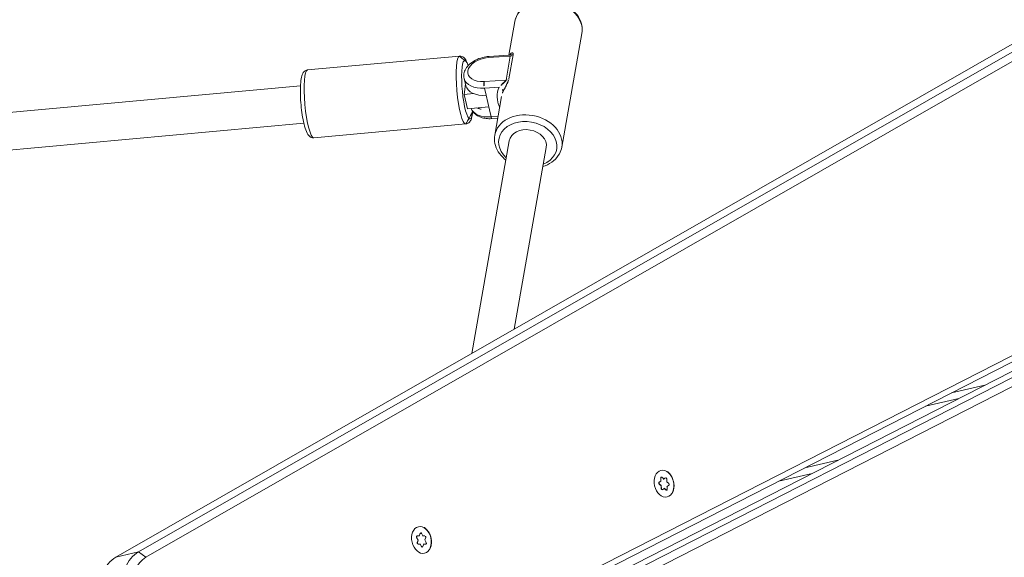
# Model space of a CAD drawing. Extents: x 5477758 to 5478338, y 5918274 to 5918502.
# Tile 108 of 121: x 5477951.73 to 5477952.148, y 5918463.181 to 5918463.409. Entities that reach past the tile are written whole.
import ezdxf

# ---------------------------------------------------------------- set-up
doc = ezdxf.new("R2010")
doc.units = 0
doc.layers.get('0').update_dxf_attribs({"color": 8, "linetype": 'CONTINUOUS', "lineweight": 13})
doc.layers.add('0_PROJEKTOWANE ZABAWKI', color=8, linetype='CONTINUOUS', lineweight=0)

# ---------------------------------------------------------------- blocks, each defined once
blk = doc.blocks.new('zw$CEC1')
for p, q in [((1053.22646522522, -593.6088322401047), (1069.34747505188, -658.2573354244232)), ((1069.642917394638, -658.4326311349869), (1053.521907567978, -593.7841279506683)), ((1070.451460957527, -657.7980628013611), (1055.004317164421, -595.8518985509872)), ((1041.004280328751, -596.4299927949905), (1059.499388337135, -657.9572215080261)), ((1059.792832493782, -657.7009848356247), (1041.297724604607, -596.1737560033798)), ((1054.708874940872, -596.1008669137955), (1070.156018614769, -658.0470311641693)), ((1070.156018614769, -659.0369806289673), (1054.708874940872, -597.0908163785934)), ((1059.499388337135, -658.9471710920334), (1041.004280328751, -597.4199422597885)), ((1060.728097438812, -621.229113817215), (1060.728097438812, -622.6824036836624)), ((1061.028097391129, -623.8854643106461), (1061.028097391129, -622.4321743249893)), ((1062.428097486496, -628.0464569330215), (1062.428097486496, -629.499746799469)), ((1062.728097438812, -630.7028074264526), (1062.728097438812, -629.2495175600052)), ((1042.235182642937, -634.5562143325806), (1046.761054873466, -636.4847747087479)), ((1061.529228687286, -635.4548399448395), (1061.440990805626, -635.5194441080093)), ((1061.494223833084, -635.3685033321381), (1061.529228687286, -635.4548399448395)), ((1061.671612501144, -635.3505922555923), (1061.548369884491, -635.3288599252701)), ((1061.759850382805, -635.2859879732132), (1061.671612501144, -635.3505922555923)), ((1061.87048125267, -635.3856602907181), (1061.835476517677, -635.299323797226)), ((1061.993723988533, -635.4073926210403), (1061.87048125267, -635.3856602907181)), ((1061.462471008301, -635.5724233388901), (1061.585713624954, -635.5941557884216)), ((1061.594349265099, -635.5910537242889), (1061.465075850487, -635.5682579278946)), ((1061.585713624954, -635.5941557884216), (1061.620718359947, -635.6804922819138)), ((1061.780662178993, -635.6241099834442), (1061.687483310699, -635.6923317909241)), ((1061.69634449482, -635.6938281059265), (1061.78458237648, -635.6292238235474)), ((1061.91042983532, -635.6467906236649), (1061.781156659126, -635.6239949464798)), ((1061.78458237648, -635.6292238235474), (1061.907825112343, -635.6509561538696)), ((1062.006342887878, -635.4588755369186), (1061.913164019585, -635.5270974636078)), ((1061.926966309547, -635.5249761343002), (1062.015204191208, -635.4603718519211)), ((1061.96197104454, -635.6113126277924), (1061.926966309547, -635.5249761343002)), ((1046.625348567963, -637.1335002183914), (1053.870194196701, -640.2206670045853)), ((1041.098346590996, -637.2240979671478), (1042.435654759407, -637.7939504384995)), ((1042.298924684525, -638.641129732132), (1042.434882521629, -637.7993680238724)), ((1042.338763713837, -638.6730196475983), (1042.488356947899, -637.7468367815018)), ((1043.419635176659, -638.0200728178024), (1042.466820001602, -637.6140601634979)), ((1042.488356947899, -637.7468367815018), (1043.441172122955, -638.1528494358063)), ((1043.441172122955, -638.1528494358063), (1043.291579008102, -639.0790323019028)), ((1043.568282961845, -639.129783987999), (1043.669349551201, -638.5040457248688)), ((1044.075893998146, -638.4928878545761), (1045.624218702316, -639.1526584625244)), ((1045.998128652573, -638.6054360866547), (1054.469805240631, -642.2153788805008)), ((1043.568282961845, -639.129783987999), (1043.883487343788, -639.129783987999)), ((1043.883487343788, -639.129783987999), (1044.513895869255, -639.129783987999)), ((1044.263799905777, -640.0272119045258), (1044.388080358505, -639.129783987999)), ((1044.513895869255, -639.129783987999), (1044.829100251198, -639.129783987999)), ((1044.876843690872, -638.8341876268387), (1044.829100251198, -639.129783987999)), ((1044.907439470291, -639.1109222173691), (1044.947288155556, -638.8642053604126)), ((1043.687434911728, -639.6369627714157), (1043.633391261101, -640.0272119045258)), ((1042.004758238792, -639.8478682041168), (1041.113037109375, -646.2869793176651)), ((1042.972773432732, -639.8760260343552), (1043.287977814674, -639.8760260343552)), ((1043.633391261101, -640.0272119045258), (1043.219589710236, -639.8760260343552)), ((1044.263799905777, -640.0272119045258), (1043.633391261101, -640.0272119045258)), ((1044.877343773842, -640.2456785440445), (1043.985622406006, -646.6847896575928)), ((1061.588633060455, -645.9166144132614), (1061.568788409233, -646.0053260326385)), ((1061.76011967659, -645.9533613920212), (1061.66139292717, -645.8968530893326)), ((1061.878691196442, -645.9211578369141), (1061.76011967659, -645.9533613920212)), ((1061.438039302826, -646.0919662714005), (1061.536766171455, -646.1484744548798)), ((1061.549532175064, -646.1491045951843), (1061.445490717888, -646.0895544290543)), ((1061.568788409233, -646.0053260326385), (1061.450216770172, -646.0375294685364)), ((1061.536766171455, -646.1484744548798), (1061.516921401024, -646.2371860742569)), ((1061.698053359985, -646.2341840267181), (1061.573572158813, -646.2679926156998)), ((1061.577503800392, -646.2718615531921), (1061.696075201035, -646.2396581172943)), ((1061.696075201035, -646.2396581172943), (1061.794802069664, -646.2961663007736)), ((1061.802253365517, -646.2937545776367), (1061.698211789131, -646.2342042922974)), ((1061.867561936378, -646.2764050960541), (1061.887406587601, -646.1876933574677)), ((1062.002046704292, -646.1516208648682), (1061.87756550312, -646.1854294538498)), ((1061.887406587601, -646.1876933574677), (1062.005978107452, -646.1554899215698)), ((1061.919428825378, -646.0445450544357), (1061.93927359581, -645.9558334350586)), ((1062.018155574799, -646.101053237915), (1061.919428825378, -646.0445450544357)), ((1041.70640540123, -646.7407097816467), (1039.378833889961, -663.548083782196)), ((1043.291280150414, -646.9601913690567), (1040.978957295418, -663.6574544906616)), ((1059.499388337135, -657.9572215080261), (1059.792832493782, -657.7009848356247)), ((1059.499388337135, -657.9572215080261), (1059.499388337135, -658.9471710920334))]:
    blk.add_line(p, q)
for centre, major_axis, ratio, start_param, end_param in [((1041.666764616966, -635.8901561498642), (-0.5684180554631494, -1.333941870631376), 0.7622173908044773, 3.141592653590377, 6.28318530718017), ((1061.537481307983, -635.3597340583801), (-0.04499999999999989, 1.908195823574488e-17), 0.7071067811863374, 4.467994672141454, 6.56238977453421), ((1061.494223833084, -635.3791099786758), (0.01390089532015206, 0.005636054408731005), 0.6797240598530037, 0.07092132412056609, 1.301880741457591), ((1061.529228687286, -635.4654465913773), (0.01656604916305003, -0.004706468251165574), 0.6010171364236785, 0.5089568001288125, 1.739916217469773), ((1061.548369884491, -635.3394664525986), (0.002604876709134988, 0.01477208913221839), 0.1710976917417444, 0.8004790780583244, 2.031438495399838), ((1061.671612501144, -635.3611987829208), (0.00368528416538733, -0.01583062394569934), 0.1916397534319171, 1.02857321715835, 2.259532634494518), ((1061.792219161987, -635.3080930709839), (0.04499999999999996, -1.734723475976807e-17), 0.7071067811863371, 0.2792044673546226, 2.373599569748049), ((1061.759850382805, -635.296594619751), (-0.008861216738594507, 0.01210284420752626), 0.5086263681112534, 4.088584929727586, 5.319544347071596), ((1061.835476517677, -635.3099303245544), (0.01390089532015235, 0.00563605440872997), 0.6797240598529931, 1.301880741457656, 2.53284015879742), ((1061.87048125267, -635.3962669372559), (-0.01044427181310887, -0.0129135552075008), 0.4626667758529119, 4.192772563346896, 5.423731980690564), ((1061.993723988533, -635.4179991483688), (0.002604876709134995, 0.01477208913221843), 0.1710976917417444, 0.8004790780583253, 2.031438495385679), ((1061.982835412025, -635.4382668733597), (0.04499999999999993, -1.734723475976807e-17), 0.7071067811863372, 5.515192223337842, 7.609587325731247), ((1062.015204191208, -635.4709784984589), (-0.00886121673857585, 0.01210284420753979), 0.5086263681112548, 5.319544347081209, 6.283185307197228), ((1061.473359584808, -635.5415490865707), (-0.04499999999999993, 1.734723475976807e-17), 0.7071067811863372, 5.515192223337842, 7.609587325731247), ((1061.440990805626, -635.5300507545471), (-0.008861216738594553, 0.01210284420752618), 0.508626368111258, 4.08858492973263, 5.319544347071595), ((1061.462471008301, -635.5830299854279), (0.002604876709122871, 0.01477208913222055), 0.1710976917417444, 0, 0.8004790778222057), ((1061.585713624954, -635.6047624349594), (-0.01044427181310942, -0.01291355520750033), 0.4626667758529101, 2.961813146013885, 4.192772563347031), ((1061.663975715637, -635.6717230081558), (-0.04499999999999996, 1.734723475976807e-17), 0.7071067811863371, 0.2792044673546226, 2.373599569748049), ((1061.620718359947, -635.6910989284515), (0.01390089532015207, 0.005636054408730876), 0.6797240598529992, 0.07092132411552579, 1.301880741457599), ((1061.69634449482, -635.704434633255), (-0.008861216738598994, 0.012102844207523), 0.508626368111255, 5.319544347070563, 6.283185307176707), ((1061.78458237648, -635.6398303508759), (0.003685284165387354, -0.01583062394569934), 0.1916397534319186, 2.259532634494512, 3.223173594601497), ((1061.91871368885, -635.6200819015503), (0.04499999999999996, -2.081668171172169e-17), 0.7071067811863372, 4.467994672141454, 6.56238977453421), ((1061.907825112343, -635.6615628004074), (0.002604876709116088, 0.0147720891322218), 0.1710976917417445, 0, 0.8004790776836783), ((1061.926966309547, -635.5355826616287), (-0.01656604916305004, 0.004706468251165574), 0.6010171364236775, 4.881508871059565, 6.112468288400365), ((1061.96197104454, -635.6219192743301), (0.01390089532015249, 0.005636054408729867), 0.6797240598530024, 1.301880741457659, 2.532840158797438), ((1046.192636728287, -637.8187165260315), (0.5684180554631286, 1.333941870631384), 0.7622173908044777, 5.688659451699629e-13, 3.141592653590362), ((1046.311738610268, -637.8694682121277), (-0.4900155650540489, -1.14994988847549), 0.7622173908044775, 2.265294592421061, 7.159483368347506), ((1046.311738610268, -637.8694682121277), (0.3136099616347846, 0.7359679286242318), 0.762217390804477, 5.682443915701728e-13, 3.141592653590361), ((1042.330754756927, -637.7468367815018), (-0.07840249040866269, -0.1839919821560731), 0.7622173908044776, 1.884843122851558, 2.641299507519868), ((1043.283569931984, -638.1528494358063), (0.07840249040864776, 0.1839919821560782), 0.7622173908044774, 5.026435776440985, 5.782892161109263), ((1043.788451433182, -638.5547972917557), (0.1214692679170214, 0.1588874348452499), 0.6354086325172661, 0.1607775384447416, 1.731573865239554), ((1044.644312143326, -637.1589459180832), (-0.568418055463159, -1.333941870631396), 0.7622173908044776, 6.091042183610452, 6.283185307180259), ((1042.81517136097, -638.8760259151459), (-1.895844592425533e-13, -0.8000000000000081), 0.6156614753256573, 4.455825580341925, 7.597418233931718), ((1042.496365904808, -638.6730196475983), (-0.1974412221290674, 0.03188986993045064), 0.199963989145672, 0, 0.6794331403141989), ((1044.525210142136, -637.1081943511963), (-0.6468205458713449, -1.517933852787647), 0.7622173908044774, 6.091042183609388, 6.780665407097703), ((1042.972773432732, -638.8760259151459), (-6.938893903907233e-16, -1.000000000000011), 0.6156614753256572, 0, 1.314232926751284), ((1043.287977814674, -638.8760259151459), (3.663735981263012e-15, -1.000000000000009), 0.6156614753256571, 0, 1.314232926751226), ((1043.449181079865, -639.0790323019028), (0.1974412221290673, -0.03188986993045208), 0.1999639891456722, 3.821025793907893, 5.391822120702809), ((1044.233590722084, -638.8760259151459), (-2.369771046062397e-13, -1.00000000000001), 0.6156614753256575, 0.08396626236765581, 1.314232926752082), ((1043.918386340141, -638.8760259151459), (-2.371158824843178e-13, -1.000000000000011), 0.6156614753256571, 0.7060405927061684, 1.314232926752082), ((1044.709998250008, -639.0790323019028), (0.1974412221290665, -0.03188986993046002), 0.1999639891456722, 5.391822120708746, 6.283185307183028), ((1043.468072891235, -639.8516488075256), (1.238183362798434, -0.1714699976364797), 0.1729319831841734, 2.517243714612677, 6.999843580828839), ((1043.441051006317, -640.0467734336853), (-1.436292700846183, 0.1989051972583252), 0.1729319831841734, 2.237922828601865e-12, 3.141592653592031), ((1061.633080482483, -645.9215857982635), (-0.04499999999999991, -3.315056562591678e-15), 0.7071067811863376, 4.031910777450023, 6.126305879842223), ((1061.588633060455, -645.9272209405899), (-0.01463821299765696, 0.003274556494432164), 0.6984232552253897, 3.636413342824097, 4.867372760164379), ((1061.66139292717, -645.9074597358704), (0.007451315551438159, 0.01301836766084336), 0.4448866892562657, 0.9100684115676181, 2.141027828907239), ((1061.894826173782, -645.9508619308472), (0.04499999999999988, 1.387778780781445e-17), 0.7071067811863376, 6.126305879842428, 8.220700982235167), ((1061.878691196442, -645.9317644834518), (-0.003931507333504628, 0.01447560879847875), 0.2535365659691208, 4.232452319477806, 5.463411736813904), ((1042.54932975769, -646.4858845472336), (1.436292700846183, -0.1989051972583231), 0.1729319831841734, 3.141592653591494, 6.283185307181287), ((1061.466351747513, -646.0672336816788), (-0.04499999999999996, -2.081668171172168e-17), 0.7071067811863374, 5.079108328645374, 7.173503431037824), ((1061.438039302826, -646.1025727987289), (0.007451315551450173, 0.01301836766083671), 0.4448866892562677, 1.425201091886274e-11, 0.9100684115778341), ((1061.450216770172, -646.0481361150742), (-0.00393150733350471, 0.01447560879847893), 0.2535365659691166, 4.232452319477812, 5.463411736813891), ((1061.561368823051, -646.242157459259), (-0.04499999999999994, -1.994931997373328e-17), 0.7071067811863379, 6.126305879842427, 8.220700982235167), ((1061.516921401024, -646.2477927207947), (-0.01463821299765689, 0.003274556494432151), 0.6984232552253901, 3.636413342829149, 4.867372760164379), ((1061.536766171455, -646.1590809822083), (0.01565464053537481, 0.006905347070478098), 0.5858089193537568, 0.08696484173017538, 1.317924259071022), ((1061.568788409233, -646.0159326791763), (0.01210484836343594, -0.01157061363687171), 0.5092392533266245, 0.7928401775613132, 2.023799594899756), ((1061.577503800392, -646.2824681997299), (-0.003931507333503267, 0.01447560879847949), 0.2535365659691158, 5.463411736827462, 6.283185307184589), ((1061.696075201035, -646.2502647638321), (-0.002059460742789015, -0.01608688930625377), 0.1091228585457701, 3.096445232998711, 4.006513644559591), ((1061.76011967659, -645.963968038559), (-0.002059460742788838, -0.01608688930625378), 0.1091228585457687, 4.006513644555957, 5.237473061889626), ((1061.823114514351, -646.2714337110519), (0.04499999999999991, 3.315056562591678e-15), 0.7071067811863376, 4.031910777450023, 6.126305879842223), ((1061.794802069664, -646.3067729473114), (0.007451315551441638, 0.01301836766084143), 0.4448866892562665, 0, 0.9100684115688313), ((1061.867561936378, -646.2870116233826), (-0.01463821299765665, 0.003274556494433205), 0.6984232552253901, 4.867372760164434, 6.098332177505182), ((1061.887406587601, -646.1983000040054), (0.01210484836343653, -0.01157061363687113), 0.5092392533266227, 2.02379959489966, 3.254759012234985), ((1061.919428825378, -646.0551515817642), (0.01565464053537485, 0.006905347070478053), 0.5858089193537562, 1.317924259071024, 2.548883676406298), ((1061.93927359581, -645.9664399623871), (-0.01463821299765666, 0.003274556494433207), 0.69842325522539, 4.867372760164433, 6.09833217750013), ((1062.005978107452, -646.1660965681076), (-0.003931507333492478, 0.01447560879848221), 0.2535365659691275, 5.463411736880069, 6.283185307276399), ((1061.989843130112, -646.125785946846), (0.04499999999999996, 2.081668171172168e-17), 0.7071067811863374, 5.079108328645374, 7.173503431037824), ((1062.018155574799, -646.1116598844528), (0.007451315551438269, 0.01301836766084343), 0.4448866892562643, 0.9100684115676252, 2.141027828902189), ((1061.455683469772, -657.6631900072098), (-1.999999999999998, -1.27675647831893e-15), 0.7071067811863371, 0.2094395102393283, 1.34390352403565), ((1061.455683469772, -657.4510580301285), (-1.699999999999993, -1.27675647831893e-15), 0.7071067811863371, 0.2094395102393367, 1.343903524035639), ((1061.455683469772, -658.6531394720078), (-2, -1.887379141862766e-15), 0.7071067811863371, 0.2094395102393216, 1.343903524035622)]:
    blk.add_ellipse(centre, major_axis=major_axis, ratio=ratio, start_param=start_param, end_param=end_param)
for centre, major_axis, ratio in [((1061.728097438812, -635.4899079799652), (0.5799999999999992, -2.498001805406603e-16), 0.7071067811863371), ((1061.728097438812, -646.0965098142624), (-0.5799999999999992, -2.636779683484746e-16), 0.7071067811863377)]:
    blk.add_ellipse(centre, major_axis=major_axis, ratio=ratio)
for points, knots in [([(1042.235182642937, -634.5562143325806), (1042.125987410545, -634.509684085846), (1042.007840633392, -634.4845125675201), (1041.764347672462, -634.4782056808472), (1041.639027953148, -634.498228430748), (1041.390060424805, -634.5815892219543), (1041.266834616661, -634.6472147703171), (1041.03553378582, -634.8181358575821), (1040.928122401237, -634.9247875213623), (1040.741481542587, -635.1674855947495), (1040.66259932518, -635.303848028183), (1040.541656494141, -635.5922164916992), (1040.499670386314, -635.7442210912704), (1040.457438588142, -636.0490099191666), (1040.457109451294, -636.2017823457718), (1040.499843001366, -636.4920009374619), (1040.542412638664, -636.6296573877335), (1040.667079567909, -636.8722143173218), (1040.747753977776, -636.9781301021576), (1040.920608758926, -637.1305158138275), (1041.00623190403, -637.184846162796), (1041.098346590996, -637.2240979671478)], [1.256749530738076, 1.256749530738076, 1.256749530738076, 1.256749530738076, 1.549785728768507, 1.549785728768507, 1.851549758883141, 1.851549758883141, 2.1704305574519, 2.1704305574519, 2.500845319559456, 2.500845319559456, 2.835019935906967, 2.835019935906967, 3.169762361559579, 3.169762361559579, 3.503864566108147, 3.503864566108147, 3.833854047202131, 3.833854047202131, 4.151143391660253, 4.151143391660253, 4.398342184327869, 4.398342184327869, 4.398342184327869, 4.398342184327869]), ([(1061.240387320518, -635.253123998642), (1061.241433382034, -635.2520779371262), (1061.242485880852, -635.2510353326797), (1061.281455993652, -635.2127975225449), (1061.327585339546, -635.1802145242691), (1061.431927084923, -635.1269609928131), (1061.490220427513, -635.1063892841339), (1061.612869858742, -635.0794106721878), (1061.677213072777, -635.073021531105), (1061.805460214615, -635.0750434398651), (1061.869343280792, -635.0834518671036), (1061.990281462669, -635.1142926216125), (1062.047318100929, -635.1367213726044), (1062.14273750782, -635.1901772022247), (1062.18253493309, -635.2198513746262), (1062.215807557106, -635.253123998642)], [6.654270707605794, 6.654270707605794, 6.654270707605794, 6.654270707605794, 6.663240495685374, 6.663240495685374, 6.984392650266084, 6.984392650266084, 7.307998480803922, 7.307998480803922, 7.631880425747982, 7.631880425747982, 7.955711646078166, 7.955711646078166, 8.279598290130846, 8.279598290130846, 8.564903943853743, 8.564903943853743, 8.564903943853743, 8.564903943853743]), ([(1062.006342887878, -635.4588755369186), (1062.007352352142, -635.4581364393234), (1062.008234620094, -635.457376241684), (1062.009739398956, -635.4558680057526), (1062.010361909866, -635.4551205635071), (1062.011191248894, -635.4539393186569), (1062.011467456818, -635.4534877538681), (1062.011700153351, -635.4530524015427)], [2.617993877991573, 2.617993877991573, 2.617993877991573, 2.617993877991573, 2.771592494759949, 2.771592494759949, 2.925191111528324, 2.925191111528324, 3.02461983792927, 3.02461983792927, 3.02461983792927, 3.02461983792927]), ([(1061.444494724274, -635.556334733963), (1061.444890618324, -635.5570755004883), (1061.445413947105, -635.5578644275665), (1061.447149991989, -635.5599567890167), (1061.448591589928, -635.5612959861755), (1061.452235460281, -635.5638194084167), (1061.454434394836, -635.5649999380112), (1061.459401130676, -635.5669628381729), (1061.462166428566, -635.5677448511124), (1061.465075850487, -635.5682579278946)], [0.6057614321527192, 0.6057614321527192, 0.6057614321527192, 0.6057614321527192, 0.7749551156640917, 0.7749551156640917, 1.04023551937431, 1.04023551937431, 1.305515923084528, 1.305515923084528, 1.570796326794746, 1.570796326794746, 1.570796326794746, 1.570796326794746]), ([(1061.635110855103, -635.6865085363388), (1061.63586306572, -635.687915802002), (1061.637090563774, -635.6895085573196), (1061.640471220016, -635.6924479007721), (1061.642466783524, -635.6937870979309), (1061.647114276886, -635.6960879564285), (1061.649743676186, -635.6970573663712), (1061.655440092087, -635.6984865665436), (1061.658509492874, -635.6989413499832), (1061.664760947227, -635.6992447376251), (1061.667942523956, -635.6990882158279), (1061.674037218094, -635.6981867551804), (1061.676949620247, -635.6974433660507), (1061.682173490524, -635.6955199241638), (1061.684488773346, -635.6943452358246), (1061.686786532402, -635.6928288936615), (1061.687142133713, -635.6925815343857), (1061.687483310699, -635.6923317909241)], [0.6057614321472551, 0.6057614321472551, 0.6057614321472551, 0.6057614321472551, 0.927171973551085, 0.927171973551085, 1.204377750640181, 1.204377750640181, 1.474220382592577, 1.474220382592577, 1.746688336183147, 1.746688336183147, 2.021390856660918, 2.021390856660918, 2.295275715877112, 2.295275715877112, 2.566083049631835, 2.566083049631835, 2.617993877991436, 2.617993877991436, 2.617993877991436, 2.617993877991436]), ([(1061.91042983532, -635.6467906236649), (1061.9134298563, -635.6473196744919), (1061.916581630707, -635.6475625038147), (1061.922863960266, -635.6474331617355), (1061.925992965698, -635.6470577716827), (1061.931852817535, -635.6457582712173), (1061.934584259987, -635.6448376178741), (1061.939361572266, -635.6426397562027), (1061.94141125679, -635.6413674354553), (1061.944731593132, -635.6387120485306), (1061.945984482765, -635.6373336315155), (1061.947132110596, -635.6356512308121), (1061.947372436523, -635.6352529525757), (1061.947578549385, -635.6348674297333)], [1.570796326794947, 1.570796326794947, 1.570796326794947, 1.570796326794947, 1.844328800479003, 1.844328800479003, 2.119117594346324, 2.119117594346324, 2.392017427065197, 2.392017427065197, 2.661992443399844, 2.661992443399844, 2.936561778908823, 2.936561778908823, 3.024619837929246, 3.024619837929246, 3.024619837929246, 3.024619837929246]), ([(1047.391978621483, -637.4601758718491), (1047.389336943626, -637.4268596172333), (1047.385610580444, -637.3938008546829), (1047.359558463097, -637.2168717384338), (1047.316988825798, -637.0792154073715), (1047.192321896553, -636.8366583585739), (1047.111647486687, -636.7307425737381), (1046.938792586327, -636.5783569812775), (1046.853169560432, -636.5240265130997), (1046.761054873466, -636.4847747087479)], [6.570589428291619, 6.570589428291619, 6.570589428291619, 6.570589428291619, 6.645457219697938, 6.645457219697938, 6.975446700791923, 6.975446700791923, 7.292736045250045, 7.292736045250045, 7.539934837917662, 7.539934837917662, 7.539934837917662, 7.539934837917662]), ([(1042.466820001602, -637.6140601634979), (1042.41707611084, -637.5928633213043), (1042.38428914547, -637.5979235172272), (1042.359519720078, -637.6319776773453), (1042.362195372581, -637.6571859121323), (1042.386907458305, -637.7025512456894), (1042.401339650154, -637.7211416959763), (1042.42512178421, -637.744547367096), (1042.429658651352, -637.7487972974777), (1042.434427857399, -637.753059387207)], [-0.7059006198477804, -0.7059006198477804, -0.7059006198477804, -0.7059006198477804, -0.4553058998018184, -0.4553058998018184, -0.2294177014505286, -0.2294177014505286, -0.08823757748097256, -0.08823757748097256, -0.05710798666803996, -0.05710798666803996, -0.05710798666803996, -0.05710798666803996]), ([(1042.429145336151, -637.736533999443), (1042.429145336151, -637.7365345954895), (1042.429150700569, -637.736545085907), (1042.429354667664, -637.7369273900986), (1042.431424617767, -637.7403938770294), (1042.435487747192, -637.7572582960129), (1042.437516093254, -637.7686792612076), (1042.436168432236, -637.7898247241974), (1042.435681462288, -637.7944211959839), (1042.434882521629, -637.7993680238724)], [0.2462609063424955, 0.2462609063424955, 0.2462609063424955, 0.2462609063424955, 0.2510164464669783, 0.2510164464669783, 0.3346885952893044, 0.3346885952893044, 0.4014939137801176, 0.4014939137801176, 0.4183607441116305, 0.4183607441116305, 0.4183607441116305, 0.4183607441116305]), ([(1042.4348706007, -637.7993624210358), (1042.435665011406, -637.7944803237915), (1042.436648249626, -637.789786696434), (1042.445788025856, -637.75497174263), (1042.463484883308, -637.736238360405), (1042.488356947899, -637.7468367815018)], [0.4183607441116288, 0.4183607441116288, 0.4183607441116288, 0.4183607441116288, 0.4553058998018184, 0.4553058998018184, 0.7059006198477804, 0.7059006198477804, 0.7059006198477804, 0.7059006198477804]), ([(1043.89219212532, -638.3856033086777), (1043.850386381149, -638.353642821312), (1043.80089366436, -638.3129762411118), (1043.701759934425, -638.2286900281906), (1043.652338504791, -638.1855223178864), (1043.570896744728, -638.1184742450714), (1043.539134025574, -638.0933833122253), (1043.488904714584, -638.0581711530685), (1043.469959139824, -638.046016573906), (1043.440643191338, -638.0297654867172), (1043.429800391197, -638.0244044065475), (1043.419635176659, -638.0200728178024)], [-0.7066378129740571, -0.7066378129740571, -0.7066378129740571, -0.7066378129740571, -0.4739907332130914, -0.4739907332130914, -0.2642385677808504, -0.2642385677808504, -0.1331434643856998, -0.1331434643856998, -0.05120902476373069, -0.05120902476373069, -3.851859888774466e-33, -3.851859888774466e-33, -3.851859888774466e-33, -3.851859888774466e-33]), ([(1043.441172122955, -638.1528494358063), (1043.446254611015, -638.1550152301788), (1043.451626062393, -638.1583324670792), (1043.466031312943, -638.1697015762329), (1043.47523021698, -638.1793065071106), (1043.499435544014, -638.2090007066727), (1043.514569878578, -638.2317898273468), (1043.553308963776, -638.2949821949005), (1043.576768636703, -638.3377888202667), (1043.624383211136, -638.42418384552), (1043.648500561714, -638.4676769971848), (1043.669349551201, -638.5040457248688)], [3.851859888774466e-33, 3.851859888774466e-33, 3.851859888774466e-33, 3.851859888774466e-33, 0.05120902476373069, 0.05120902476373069, 0.1331434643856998, 0.1331434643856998, 0.2642385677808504, 0.2642385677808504, 0.4739907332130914, 0.4739907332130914, 0.7066378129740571, 0.7066378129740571, 0.7066378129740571, 0.7066378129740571]), ([(1042.972773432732, -639.8760260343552), (1042.904985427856, -639.8760260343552), (1042.837443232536, -639.8619554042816), (1042.707662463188, -639.8083992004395), (1042.646353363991, -639.7672857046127), (1042.529255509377, -639.6586973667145), (1042.476022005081, -639.5878447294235), (1042.384328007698, -639.4227867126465), (1042.34772670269, -639.3268055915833), (1042.296953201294, -639.1237176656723), (1042.282961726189, -639.0165420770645), (1042.278636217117, -638.8189935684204), (1042.28476369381, -638.7288056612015), (1042.298924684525, -638.641129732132)], [1.314232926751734, 1.314232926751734, 1.314232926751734, 1.314232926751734, 1.563032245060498, 1.563032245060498, 1.832996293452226, 1.832996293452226, 2.15093193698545, 2.15093193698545, 2.499293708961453, 2.499293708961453, 2.849480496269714, 2.849480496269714, 3.141592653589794, 3.141592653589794, 3.141592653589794, 3.141592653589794]), ([(1044.28510260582, -639.8733851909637), (1044.335390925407, -639.8682205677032), (1044.384717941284, -639.8554365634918), (1044.496921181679, -639.8091340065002), (1044.556787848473, -639.7694368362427), (1044.662240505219, -639.6732574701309), (1044.708058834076, -639.6167553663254), (1044.786579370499, -639.4919687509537), (1044.81931078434, -639.423609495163), (1044.871981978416, -639.278746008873), (1044.891904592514, -639.202222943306), (1044.906059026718, -639.1193488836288), (1044.906758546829, -639.1151384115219), (1044.907439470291, -639.1109222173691)], [5.032096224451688, 5.032096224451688, 5.032096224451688, 5.032096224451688, 5.217751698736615, 5.217751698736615, 5.480598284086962, 5.480598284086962, 5.743444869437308, 5.743444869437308, 6.006291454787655, 6.006291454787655, 6.269138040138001, 6.269138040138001, 6.283185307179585, 6.283185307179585, 6.283185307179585, 6.283185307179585]), ([(1045.624218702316, -639.1526584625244), (1045.733414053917, -639.1991885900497), (1045.851560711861, -639.2243602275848), (1046.095053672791, -639.2306669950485), (1046.220373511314, -639.210644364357), (1046.469341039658, -639.1272834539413), (1046.592566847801, -639.0616579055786), (1046.725992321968, -638.9630624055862), (1046.745531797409, -638.9478526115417), (1046.764758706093, -638.9321117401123)], [4.398342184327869, 4.398342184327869, 4.398342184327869, 4.398342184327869, 4.6913783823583, 4.6913783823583, 4.993142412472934, 4.993142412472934, 5.312023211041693, 5.312023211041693, 5.367687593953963, 5.367687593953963, 5.367687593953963, 5.367687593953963]), ([(1042.004758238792, -639.8478682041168), (1042.009424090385, -639.8141766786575), (1042.021789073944, -639.7820898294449), (1042.05539560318, -639.7265627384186), (1042.076841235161, -639.7047531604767), (1042.130125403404, -639.6615048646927), (1042.161259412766, -639.6464188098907), (1042.276586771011, -639.6007412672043), (1042.365536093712, -639.5882494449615), (1042.475667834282, -639.5798360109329)], [5.387621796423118, 5.387621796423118, 5.387621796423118, 5.387621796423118, 5.461957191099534, 5.461957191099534, 5.547787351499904, 5.547787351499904, 5.684357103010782, 5.684357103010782, 6.060083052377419, 6.060083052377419, 6.060083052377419, 6.060083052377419]), ([(1044.430484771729, -639.8365495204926), (1044.535157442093, -639.8713765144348), (1044.622026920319, -639.9066393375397), (1044.736361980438, -639.9734162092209), (1044.774018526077, -639.9987456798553), (1044.82744717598, -640.0592528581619), (1044.844233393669, -640.0822291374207), (1044.87261557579, -640.1456311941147), (1044.882702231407, -640.1891947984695), (1044.878292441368, -640.2381670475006), (1044.877863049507, -640.2419290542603), (1044.877343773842, -640.2456785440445)], [7.779354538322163, 7.779354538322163, 7.779354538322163, 7.779354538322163, 8.131999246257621, 8.131999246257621, 8.330606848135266, 8.330606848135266, 8.421570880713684, 8.421570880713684, 8.52094153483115, 8.52094153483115, 8.529214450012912, 8.529214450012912, 8.529214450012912, 8.529214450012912]), ([(1061.240387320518, -645.8597257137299), (1061.241433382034, -645.858679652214), (1061.242485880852, -645.8576371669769), (1061.281455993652, -645.8193991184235), (1061.327585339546, -645.786816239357), (1061.431927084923, -645.7335628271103), (1061.490220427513, -645.7129909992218), (1061.612869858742, -645.6860123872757), (1061.677213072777, -645.6796232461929), (1061.805460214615, -645.6816452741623), (1061.869343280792, -645.6900534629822), (1061.990281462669, -645.7208943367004), (1062.047318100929, -645.743322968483), (1062.14273750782, -645.7967789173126), (1062.18253493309, -645.826453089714), (1062.215807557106, -645.8597257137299)], [5.170989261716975, 5.170989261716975, 5.170989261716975, 5.170989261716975, 5.179959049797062, 5.179959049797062, 5.501111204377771, 5.501111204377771, 5.82471703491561, 5.82471703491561, 6.14859897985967, 6.14859897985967, 6.472430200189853, 6.472430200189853, 6.796316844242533, 6.796316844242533, 7.081622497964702, 7.081622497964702, 7.081622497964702, 7.081622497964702]), ([(1043.985622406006, -646.6847896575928), (1043.980956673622, -646.7184811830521), (1043.968591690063, -646.7505680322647), (1043.934985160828, -646.806095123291), (1043.913539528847, -646.8279048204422), (1043.860255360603, -646.8711529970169), (1043.829121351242, -646.8862390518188), (1043.710344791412, -646.9332827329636), (1043.617282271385, -646.9456901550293), (1043.391340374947, -646.9614956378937), (1043.263673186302, -646.9621250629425), (1042.995999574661, -646.951292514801), (1042.858494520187, -646.9408692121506), (1042.579355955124, -646.9110038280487), (1042.437939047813, -646.8917415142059), (1042.162683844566, -646.8461803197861), (1042.028919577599, -646.8199038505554), (1041.779687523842, -646.7621891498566), (1041.664715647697, -646.7307561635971), (1041.458033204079, -646.6624488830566), (1041.369517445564, -646.6266981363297), (1041.254018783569, -646.5592416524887), (1041.21636223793, -646.5339121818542), (1041.162933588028, -646.4734050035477), (1041.146147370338, -646.4504287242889), (1041.117765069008, -646.3870266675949), (1041.1076785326, -646.34346306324), (1041.112088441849, -646.294490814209), (1041.11251783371, -646.2907289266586), (1041.113037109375, -646.2869793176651)], [2.246029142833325, 2.246029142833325, 2.246029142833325, 2.246029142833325, 2.320364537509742, 2.320364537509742, 2.406194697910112, 2.406194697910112, 2.54276444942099, 2.54276444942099, 2.933811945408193, 2.933811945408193, 3.30357798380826, 3.30357798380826, 3.639257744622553, 3.639257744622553, 3.968502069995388, 3.968502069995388, 4.297562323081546, 4.297562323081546, 4.632151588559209, 4.632151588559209, 4.990406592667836, 4.990406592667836, 5.189014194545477, 5.189014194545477, 5.279978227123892, 5.279978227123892, 5.379348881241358, 5.379348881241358, 5.387621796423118, 5.387621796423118, 5.387621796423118, 5.387621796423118]), ([(1061.437486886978, -646.0820190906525), (1061.437891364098, -646.0827758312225), (1061.438428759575, -646.0835828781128), (1061.439844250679, -646.0852748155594), (1061.440732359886, -646.0861601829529), (1061.442858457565, -646.0879012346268), (1061.444095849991, -646.0887560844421), (1061.445490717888, -646.0895544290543)], [2.08904287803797, 2.08904287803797, 2.08904287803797, 2.08904287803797, 2.261866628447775, 2.261866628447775, 2.439930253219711, 2.439930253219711, 2.617993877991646, 2.617993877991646, 2.617993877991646, 2.617993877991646]), ([(1061.532503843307, -646.2569431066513), (1061.532565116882, -646.25705742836), (1061.53262925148, -646.2571730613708), (1061.533570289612, -646.2588033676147), (1061.534997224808, -646.2605141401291), (1061.538758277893, -646.2635049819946), (1061.540856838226, -646.2647949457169), (1061.545682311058, -646.2669798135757), (1061.54839527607, -646.2678802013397), (1061.554216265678, -646.2691514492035), (1061.557326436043, -646.2695164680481), (1061.563602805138, -646.269634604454), (1061.566767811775, -646.269383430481), (1061.571075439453, -646.2686114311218), (1061.572344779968, -646.2683260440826), (1061.573572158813, -646.2679926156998)], [2.089042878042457, 2.089042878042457, 2.089042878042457, 2.089042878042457, 2.115178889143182, 2.115178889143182, 2.45448799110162, 2.45448799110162, 2.728905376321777, 2.728905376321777, 2.99892220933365, 2.99892220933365, 3.271871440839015, 3.271871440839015, 3.546663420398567, 3.546663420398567, 3.665191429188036, 3.665191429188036, 3.665191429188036, 3.665191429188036]), ([(1061.802253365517, -646.2937545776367), (1061.804368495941, -646.2949651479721), (1061.80684697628, -646.2960425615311), (1061.812307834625, -646.2977230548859), (1061.815291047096, -646.2983231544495), (1061.821462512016, -646.2989330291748), (1061.824651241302, -646.2989368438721), (1061.830858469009, -646.2983382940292), (1061.833875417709, -646.2977358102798), (1061.839382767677, -646.2960436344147), (1061.841875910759, -646.294958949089), (1061.846113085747, -646.2925285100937), (1061.847857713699, -646.2911864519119), (1061.850471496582, -646.2885935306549), (1061.851375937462, -646.2873482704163), (1061.851979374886, -646.2862192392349)], [2.617993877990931, 2.617993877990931, 2.617993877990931, 2.617993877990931, 2.887993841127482, 2.887993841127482, 3.159615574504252, 3.159615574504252, 3.433995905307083, 3.433995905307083, 3.708396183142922, 3.708396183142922, 3.980024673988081, 3.980024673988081, 4.250032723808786, 4.250032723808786, 4.507901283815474, 4.507901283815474, 4.507901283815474, 4.507901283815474]), ([(1062.002046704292, -646.1516208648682), (1062.00454056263, -646.1509435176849), (1062.006860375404, -646.1500664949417), (1062.010966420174, -646.1480478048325), (1062.012750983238, -646.1469069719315), (1062.015679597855, -646.1445574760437), (1062.016821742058, -646.143352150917), (1062.018081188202, -646.1416484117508), (1062.018426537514, -646.1410980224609), (1062.018708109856, -646.140571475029)], [3.66519142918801, 3.66519142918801, 3.66519142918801, 3.66519142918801, 3.90600682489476, 3.90600682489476, 4.146822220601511, 4.146822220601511, 4.387637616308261, 4.387637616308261, 4.507901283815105, 4.507901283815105, 4.507901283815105, 4.507901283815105])]:
    blk.add_open_spline(points, degree=3, knots=knots)

msp = doc.modelspace()

# ---------------------------------------------------------------- block references
at = {"layer": '0_PROJEKTOWANE ZABAWKI', "xscale": 0.009981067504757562, "yscale": 0.009981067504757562, "zscale": 0.009981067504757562, "rotation": 283.0720937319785}
msp.add_blockref('zw$CEC1', (5477955.785412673, 5918474.969202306), dxfattribs=at)

doc.saveas('drawing.dxf')
